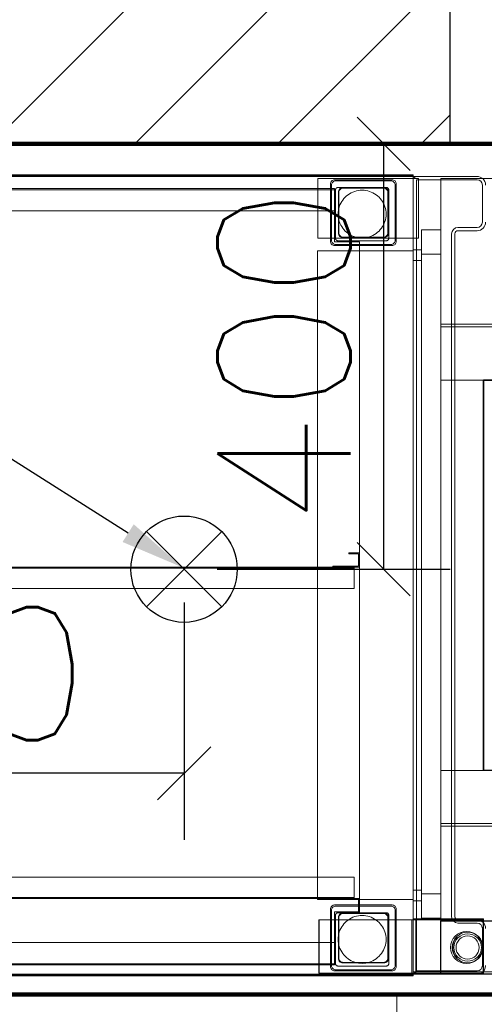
# Model space of a CAD drawing. Header units: millimetres. Extents: x -380244 to 257841, y -4400 to 11650.
# Tile 98 of 140: x 5795 to 6232, y 4421 to 5347. Entities that reach past the tile are written whole.
import ezdxf
from ezdxf import colors
from ezdxf.entities.mleader import LeaderData, LeaderLine
from ezdxf.math import Vec2, Vec3

# ---------------------------------------------------------------- set-up
doc = ezdxf.new("R2010")
doc.units = ezdxf.units.MM
for name, color, linetype in [('Door', 1, 'Continuous'), ('Equip2D', 250, 'Continuous'), ('Equip3D', 7, 'Continuous'), ('EquipAnnot', 5, 'Continuous'), ('Обмер', 6, 'Continuous'), ('Привязки Вент', 102, 'Continuous'), ('Привязки Электр', 1, 'Continuous'), ('Привязки Электр2', 1, 'Continuous'), ('Трапы', 54, 'Continuous')]:
    doc.layers.add(name, color=color, linetype=linetype)
doc.styles.add('GOST прямой', font='isocpeur.ttf', dxfattribs={"height": 2.5})
doc.styles.add('Выноски', font='isocpeur.ttf', dxfattribs={"height": 2.5})
doc.styles.add('Размеры', font='txt.shx', dxfattribs={"height": 2.5})
doc.dimstyles.new('Main', dxfattribs={"dimscale": 0, "dimtxt": 2.5, "dimasz": 1, "dimexe": 1.25, "dimexo": 0.625, "dimtad": 1, "dimdec": 1, "dimrnd": 0.5, "dimtxsty": 'Размеры', "dimblk": 'OBLIQUE', "dimcen": 2.5, "dimadec": 0, "dimazin": 0, "dimtfac": 1, "dimtdec": 1, "dimtmove": 1, "dimatfit": 2, "dimfxl": 1, "dimarcsym": 0})

# ---------------------------------------------------------------- blocks, each defined once
blk = doc.blocks.new('XEVC-0511-EPRM')
at = {"layer": 'Door'}
blk.add_lwpolyline([(0, -733), (50, -733), (50, -1479), (0, -1479)], close=True, dxfattribs=at)
at = {"layer": 'Equip2D', "color": 0, "linetype": 'Continuous', "lineweight": 0}
for p, q in [((-1.5, -707), (-1.5, -52)), ((-1, -707), (-1, -52)), ((-0.5, -52), (-0.5, -707)), ((0, -707), (0, -52)), ((0, -707), (0, -52)), ((750, -707), (750, -52)), ((750, -707), (750, -52)), ((750.5, -52), (750.5, -707)), ((751, -707), (751, -52)), ((751.5, -707), (751.5, -52)), ((0, -67), (0, -707)), ((750, -707), (750, -67)), ((1, -618.35), (1, -617.97)), ((1, -617.97), (51, -617.97)), ((1, -618.35), (1, -620.22)), ((51, -618.35), (1, -618.35)), ((51, -618.36), (1, -618.36)), ((1, -770.82), (1, -620.22)), ((51, -617.97), (51, -618.35)), ((51, -620.22), (51, -618.35)), ((51, -620.22), (51, -770.82)), ((680, -617), (70, -617)), ((70, -707), (70, -617)), ((680, -617), (680, -707)), ((748, -617.24), (692, -617.24)), ((692, -617.3), (692, -617.24)), ((692, -617.3), (692, -619.3)), ((692, -704.37), (692, -619.3)), ((748, -617.24), (748, -617.3)), ((748, -619.3), (748, -617.3)), ((748, -619.3), (748, -704.37)), ((61, -629), (7, -629)), ((743, -629), (689, -629)), ((3, -633), (3, -687)), ((4, -686), (4, -634)), ((8, -630), (60, -630)), ((53.5, -636.5), (14.5, -636.5)), ((15, -637), (53, -637)), ((64, -634), (64, -686)), ((65, -687), (65, -633)), ((685, -633), (685, -687)), ((686, -686), (686, -634)), ((690, -630), (742, -630)), ((735.5, -636.5), (696.5, -636.5)), ((697, -637), (735, -637)), ((746, -634), (746, -686)), ((747, -687), (747, -633)), ((10.5, -640.5), (10.5, -679.5)), ((11, -679), (11, -641)), ((57, -641), (57, -679)), ((57.5, -679.5), (57.5, -640.5)), ((692.5, -640.5), (692.5, -679.5)), ((693, -679), (693, -641)), ((739, -641), (739, -679)), ((739.5, -679.5), (739.5, -640.5)), ((14.5, -683.5), (53.5, -683.5)), ((53, -683), (15, -683)), ((696.5, -683.5), (735.5, -683.5)), ((735, -683), (697, -683)), ((7, -691), (61, -691)), ((60, -690), (8, -690)), ((689, -691), (743, -691)), ((742, -690), (690, -690)), ((-1.5, -707), (0, -707)), ((1, -707), (0, -707)), ((0, -766.96), (0, -707)), ((0, -707), (2, -709)), ((51, -705.5), (1, -705.5)), ((51, -707), (1, -707)), ((51, -709.4), (1, -709.4)), ((2, -718.36), (2, -707)), ((3, -710), (3, -766.96)), ((52, -710), (3, -710)), ((692, -707), (51, -707)), ((52, -707), (52, -718.36)), ((69, -710), (52, -710)), ((69, -707), (69, -714.59)), ((69, -707), (69, -714.59)), ((681, -710), (69, -710)), ((79, -707), (79, -714.59)), ((79, -714.59), (79, -707)), ((671, -714.59), (671, -707)), ((671, -714.59), (671, -707)), ((681, -707), (681, -714.59)), ((681, -714.59), (681, -707)), ((692, -710), (681, -710)), ((692, -704.37), (692, -711.31)), ((748, -707), (692, -707)), ((748, -707), (692, -707)), ((747, -710), (692, -710)), ((692, -711.83), (692, -711.31)), ((692, -711.83), (692, -711.83)), ((748, -711.83), (692, -711.83)), ((747, -711.83), (747, -710)), ((747, -733), (747, -711.83)), ((748, -711.31), (748, -704.37)), ((750, -707), (748, -707)), ((748, -709), (750, -707)), ((748, -711.31), (748, -711.83)), ((748, -711.83), (748, -711.83)), ((750, -707), (750, -766.96)), ((750, -707), (751.5, -707)), ((2, -718.36), (2, -720.37)), ((2, -720.87), (2, -720.37)), ((2, -726.81), (2, -720.87)), ((52, -720.37), (52, -718.36)), ((52, -720.37), (52, -720.87)), ((52, -720.87), (52, -726.81)), ((52.59, -714.59), (52.59, -733)), ((52.59, -714.59), (700, -714.59)), ((69, -714.59), (110.02, -714.59)), ((69, -714.59), (69, -714.59)), ((75.51, -714.59), (75.51, -733)), ((639.98, -714.59), (110.02, -714.59)), ((639.98, -714.59), (681, -714.59)), ((677.05, -733), (677.05, -714.59)), ((681, -714.59), (681, -714.59)), ((700, -733), (700, -714.59)), ((2, -733), (2, -726.81)), ((52, -726.81), (52, -733)), ((2, -733), (51, -733)), ((2, -773), (2, -733)), ((51, -733), (748, -733)), ((52, -733), (52, -771)), ((139, -783), (139, -733)), ((141.5, -783), (141.5, -733)), ((191.5, -783), (191.5, -733)), ((558.5, -733), (558.5, -783)), ((608.5, -783), (608.5, -733)), ((611, -783), (611, -733)), ((747, -766.96), (747, -733)), ((748, -783), (748, -733)), ((47.96, -766.97), (47.96, -749)), ((50.96, -749), (50.96, -766.97)), ((53.96, -743), (696.04, -743)), ((696.04, -746), (53.96, -746)), ((699.04, -766.97), (699.04, -749)), ((702.04, -749), (702.04, -766.97)), ((1, -770.82), (1, -772.72)), ((51, -772.71), (1, -772.71)), ((1, -773), (1, -772.72)), ((51, -772.72), (1, -772.72)), ((51, -773), (1, -773)), ((2, -783), (2, -773)), ((52, -773), (2, -773)), ((8, -771.96), (42.97, -771.96)), ((51, -772.72), (51, -770.82)), ((51, -772.72), (51, -773)), ((52, -773), (52, -771)), ((707.03, -771.96), (742, -771.96))]:
    blk.add_line(p, q, dxfattribs=at)
for centre, radius, start, end in [((25, -757), 15, 90, 270), ((25, -758.07), 14.51, 90, 270), ((25, -758.07), 10.89, 90, 270), ((25, -757), 15, 270, 90), ((25, -758.07), 14.51, 270, 90), ((25, -758.07), 10.89, 270, 90), ((53.96, -749), 6, 90, 180), ((53.96, -749), 3, 90, 180), ((696.04, -749), 6, 0, 90), ((696.04, -749), 3, 0, 90), ((8, -766.96), 8, 180, 208.95502), ((8, -766.96), 5, 180, 270), ((42.97, -766.97), 7.99, 270, 0), ((42.97, -766.97), 4.99, 270, 0), ((707.03, -766.97), 7.99, 180, 270), ((707.03, -766.97), 4.99, 180, 270), ((742, -766.96), 5, 270, 0), ((742, -766.96), 8, 318.59038, 0), ((8, -766.96), 8, 208.95502, 270), ((742, -766.96), 8, 270, 318.59038)]:
    blk.add_arc(centre, radius, start, end, dxfattribs=at)
for points in [[(7, -629), (6.49, -629.01), (5.99, -629.12), (5.02, -629.52), (4.58, -629.82), (3.82, -630.58), (3.52, -631.02), (3.12, -631.99), (3.01, -632.49), (3, -633)], [(65, -633), (64.99, -632.49), (64.88, -631.99), (64.48, -631.02), (64.18, -630.58), (63.42, -629.82), (62.98, -629.52), (62.01, -629.12), (61.51, -629.01), (61, -629)], [(689, -629), (688.49, -629.01), (687.99, -629.12), (687.02, -629.52), (686.58, -629.82), (685.82, -630.58), (685.52, -631.02), (685.12, -631.99), (685.01, -632.49), (685, -633)], [(747, -633), (746.99, -632.49), (746.88, -631.99), (746.48, -631.02), (746.18, -630.58), (745.42, -629.82), (744.98, -629.52), (744.01, -629.12), (743.51, -629.01), (743, -629)], [(4, -634), (4.01, -633.49), (4.12, -632.99), (4.52, -632.02), (4.82, -631.58), (5.58, -630.82), (6.02, -630.52), (6.99, -630.12), (7.49, -630.01), (8, -630)], [(14.5, -636.5), (13.99, -636.51), (13.49, -636.62), (12.52, -637.02), (12.08, -637.32), (11.32, -638.08), (11.02, -638.52), (10.62, -639.49), (10.51, -639.99), (10.5, -640.5)], [(11, -641), (11.01, -640.49), (11.12, -639.99), (11.52, -639.02), (11.82, -638.58), (12.58, -637.82), (13.02, -637.52), (13.99, -637.12), (14.49, -637.01), (15, -637)], [(53, -637), (53.51, -637.01), (54.01, -637.12), (54.98, -637.52), (55.42, -637.82), (56.18, -638.58), (56.48, -639.02), (56.88, -639.99), (56.99, -640.49), (57, -641)], [(57.5, -640.5), (57.49, -639.99), (57.38, -639.49), (56.98, -638.52), (56.68, -638.08), (55.92, -637.32), (55.48, -637.02), (54.51, -636.62), (54.01, -636.51), (53.5, -636.5)], [(60, -630), (60.51, -630.01), (61.01, -630.12), (61.98, -630.52), (62.42, -630.82), (63.18, -631.58), (63.48, -632.02), (63.88, -632.99), (63.99, -633.49), (64, -634)], [(686, -634), (686.01, -633.49), (686.12, -632.99), (686.52, -632.02), (686.82, -631.58), (687.58, -630.82), (688.02, -630.52), (688.99, -630.12), (689.49, -630.01), (690, -630)], [(696.5, -636.5), (695.99, -636.51), (695.49, -636.62), (694.52, -637.02), (694.08, -637.32), (693.32, -638.08), (693.02, -638.52), (692.62, -639.49), (692.51, -639.99), (692.5, -640.5)], [(693, -641), (693.01, -640.49), (693.12, -639.99), (693.52, -639.02), (693.82, -638.58), (694.58, -637.82), (695.02, -637.52), (695.99, -637.12), (696.49, -637.01), (697, -637)], [(735, -637), (735.51, -637.01), (736.01, -637.12), (736.98, -637.52), (737.42, -637.82), (738.18, -638.58), (738.48, -639.02), (738.88, -639.99), (738.99, -640.49), (739, -641)], [(739.5, -640.5), (739.49, -639.99), (739.38, -639.49), (738.98, -638.52), (738.68, -638.08), (737.92, -637.32), (737.48, -637.02), (736.51, -636.62), (736.01, -636.51), (735.5, -636.5)], [(742, -630), (742.51, -630.01), (743.01, -630.12), (743.98, -630.52), (744.42, -630.82), (745.18, -631.58), (745.48, -632.02), (745.88, -632.99), (745.99, -633.49), (746, -634)], [(10.5, -679.5), (10.51, -680.01), (10.62, -680.51), (11.02, -681.48), (11.32, -681.92), (12.08, -682.68), (12.52, -682.98), (13.49, -683.38), (13.99, -683.49), (14.5, -683.5)], [(15, -683), (14.49, -682.99), (13.99, -682.88), (13.02, -682.48), (12.58, -682.18), (11.82, -681.42), (11.52, -680.98), (11.12, -680.01), (11.01, -679.51), (11, -679)], [(57, -679), (56.99, -679.51), (56.88, -680.01), (56.48, -680.98), (56.18, -681.42), (55.42, -682.18), (54.98, -682.48), (54.01, -682.88), (53.51, -682.99), (53, -683)], [(53.5, -683.5), (54.01, -683.49), (54.51, -683.38), (55.48, -682.98), (55.92, -682.68), (56.68, -681.92), (56.98, -681.48), (57.38, -680.51), (57.49, -680.01), (57.5, -679.5)], [(692.5, -679.5), (692.51, -680.01), (692.62, -680.51), (693.02, -681.48), (693.32, -681.92), (694.08, -682.68), (694.52, -682.98), (695.49, -683.38), (695.99, -683.49), (696.5, -683.5)], [(697, -683), (696.49, -682.99), (695.99, -682.88), (695.02, -682.48), (694.58, -682.18), (693.82, -681.42), (693.52, -680.98), (693.12, -680.01), (693.01, -679.51), (693, -679)], [(739, -679), (738.99, -679.51), (738.88, -680.01), (738.48, -680.98), (738.18, -681.42), (737.42, -682.18), (736.98, -682.48), (736.01, -682.88), (735.51, -682.99), (735, -683)], [(735.5, -683.5), (736.01, -683.49), (736.51, -683.38), (737.48, -682.98), (737.92, -682.68), (738.68, -681.92), (738.98, -681.48), (739.38, -680.51), (739.49, -680.01), (739.5, -679.5)], [(3, -687), (3.01, -687.51), (3.12, -688.01), (3.52, -688.98), (3.82, -689.42), (4.58, -690.18), (5.02, -690.48), (5.99, -690.88), (6.49, -690.99), (7, -691)], [(8, -690), (7.49, -689.99), (6.99, -689.88), (6.02, -689.48), (5.58, -689.18), (4.82, -688.42), (4.52, -687.98), (4.12, -687.01), (4.01, -686.51), (4, -686)], [(64, -686), (63.99, -686.51), (63.88, -687.01), (63.48, -687.98), (63.18, -688.42), (62.42, -689.18), (61.98, -689.48), (61.01, -689.88), (60.51, -689.99), (60, -690)], [(61, -691), (61.51, -690.99), (62.01, -690.88), (62.98, -690.48), (63.42, -690.18), (64.18, -689.42), (64.48, -688.98), (64.88, -688.01), (64.99, -687.51), (65, -687)], [(685, -687), (685.01, -687.51), (685.12, -688.01), (685.52, -688.98), (685.82, -689.42), (686.58, -690.18), (687.02, -690.48), (687.99, -690.88), (688.49, -690.99), (689, -691)], [(690, -690), (689.49, -689.99), (688.99, -689.88), (688.02, -689.48), (687.58, -689.18), (686.82, -688.42), (686.52, -687.98), (686.12, -687.01), (686.01, -686.51), (686, -686)], [(746, -686), (745.99, -686.51), (745.88, -687.01), (745.48, -687.98), (745.18, -688.42), (744.42, -689.18), (743.98, -689.48), (743.01, -689.88), (742.51, -689.99), (742, -690)], [(743, -691), (743.51, -690.99), (744.01, -690.88), (744.98, -690.48), (745.42, -690.18), (746.18, -689.42), (746.48, -688.98), (746.88, -688.01), (746.99, -687.51), (747, -687)]]:
    blk.add_open_spline(points, degree=3, knots=[-6.26144, -6.26144, -6.26144, -6.26144, -4.732362, -4.732362, -3.13072, -3.13072, -1.529078, -1.529078, 0, 0, 0, 0], dxfattribs=at)
for points in [[(15.86, -767.21), (13.52, -764.76), (10.62, -758.07), (13.52, -751.38), (15.86, -748.92)], [(15.16, -748.23), (17.68, -745.59), (21.16, -743.91), (25, -744.15)], [(15.86, -748.92), (18.2, -746.47), (21.43, -744.91), (25, -745.14)], [(25, -744.15), (28.84, -743.91), (32.32, -745.59), (34.84, -748.23)], [(25, -745.14), (28.57, -744.91), (31.8, -746.47), (34.14, -748.92)], [(34.14, -748.92), (36.48, -751.38), (39.38, -758.07), (36.48, -764.76), (34.14, -767.21)], [(25, -771.98), (21.16, -772.23), (17.68, -770.55), (15.16, -767.91)], [(25, -771), (21.43, -771.22), (18.2, -769.66), (15.86, -767.21)], [(34.14, -767.21), (31.8, -769.66), (28.57, -771.22), (25, -771)], [(34.84, -767.91), (32.32, -770.55), (28.84, -772.23), (25, -771.98)]]:
    blk.add_open_spline(points, degree=3, dxfattribs=at)
at = {"layer": 'Equip3D', "color": 4}
for p, q in [((191.5, -773, 1386), (558.5, -773, 1386)), ((191.5, -781, 1386), (191.5, -773, 1386)), ((191.5, -773, 1090), (191.5, -773, 1386)), ((191.5, -781, 1090), (191.5, -773, 1090)), ((558.5, -773, 1090), (191.5, -773, 1090)), ((558.5, -773, 1386), (558.5, -781, 1386)), ((558.5, -781, 1090), (558.5, -773, 1090)), ((558.5, -773, 1386), (558.5, -773, 1090))]:
    blk.add_line(p, q, dxfattribs=at)
at = {"layer": 'EquipAnnot', "style": 'GOST прямой', "flags": 1}
for tag, p in [('НАИМЕНОВАНИЕ', (0, 0)), ('ОПИСАНИЕ', (0, -237.5)), ('РАЗМЕРЫ', (0, -475)), ('МОЩНОСТЬ', (0, -712.5)), ('НАПРЯЖЕНИЕ', (0, -950)), ('ВЕС', (0, -1187.5))]:
    blk.add_attdef(tag, p, '', height=125, dxfattribs=at)
at = {"layer": 'EquipAnnot', "style": 'GOST прямой'}
blk.add_attdef('НОМЕР', (305.11, -1134.3), '', height=125, dxfattribs=at)
blk = doc.blocks.new('A$C44dd5e78')
at = {"color": 0, "linetype": 'Continuous', "lineweight": 0}
for p, q in [((-55.15, -363.93), (-55.15, 117.07)), ((-36.15, -363.93), (-36.15, 117.07)), ((235.35, -363.93), (235.35, 117.07)), ((254.35, -363.93), (254.35, 117.07)), ((255.35, 117.07), (255.35, -363.93)), ((-118.65, 98.57), (-118.65, -345.43)), ((-117.65, 98.57), (-117.65, -345.43)), ((-97.65, -345.43), (-97.65, 98.57)), ((-56.15, 97.07), (-56.15, -343.93)), ((590.35, 98.57), (590.35, -345.43)), ((610.35, -345.43), (610.35, 98.57)), ((611.35, -345.43), (611.35, 98.57)), ((-119.65, -348.43), (-119.65, -394.43)), ((-118.65, -345.43), (-68.65, -345.43)), ((-117.65, -345.43), (-117.65, -346.43)), ((-71.65, -346.43), (-117.65, -346.43)), ((-97.65, -346.43), (-97.65, -345.43)), ((-69.65, -394.43), (-69.65, -348.43)), ((-68.65, -345.43), (-68.65, -368.93)), ((-57.15, -343.93), (-57.15, -367.93)), ((-56.15, -343.93), (-57.15, -343.93)), ((-56.15, -368.93), (-56.15, -343.93)), ((255.35, -343.93), (255.35, -368.93)), ((256.35, -343.93), (255.35, -343.93)), ((256.35, -367.93), (256.35, -343.93)), ((561.35, -345.43), (611.35, -345.43)), ((561.35, -368.93), (561.35, -345.43)), ((562.35, -348.43), (562.35, -394.43)), ((610.35, -346.43), (564.35, -346.43)), ((590.35, -345.43), (590.35, -346.43)), ((610.35, -346.43), (610.35, -345.43)), ((612.35, -394.43), (612.35, -348.43)), ((-69.65, -358.93), (-69.65, -368.93)), ((-68.65, -358.93), (-69.65, -358.93)), ((267.85, -358.93), (267.85, -367.93)), ((268.85, -358.93), (267.85, -358.93)), ((268.85, -368.93), (268.85, -358.93)), ((-69.65, -368.93), (-68.65, -368.93)), ((-57.15, -367.93), (-68.65, -367.93)), ((-68.65, -368.93), (561.35, -368.93)), ((-55.15, -363.93), (-56.15, -363.93)), ((-36.15, -363.93), (-55.15, -363.93)), ((254.35, -363.93), (235.35, -363.93)), ((255.35, -363.93), (254.35, -363.93)), ((267.85, -367.93), (256.35, -367.93)), ((-117.65, -396.43), (-71.65, -396.43)), ((564.35, -396.43), (610.35, -396.43))]:
    blk.add_line(p, q, dxfattribs=at)
for points in [[(-117.65, -346.43), (-117.82, -346.44), (-118.16, -346.5), (-118.64, -346.71), (-119.05, -347.03), (-119.37, -347.44), (-119.58, -347.92), (-119.64, -348.26), (-119.65, -348.43)], [(-117.65, -346.43), (-117.82, -346.44), (-118.16, -346.5), (-118.64, -346.71), (-119.05, -347.03), (-119.37, -347.44), (-119.58, -347.92), (-119.64, -348.26), (-119.65, -348.43)], [(-94.65, -393.93), (-99.48, -394.1), (-108.71, -390.79), (-117.51, -378.88), (-117.51, -363.98), (-108.71, -352.07), (-99.48, -348.77), (-94.65, -348.93)], [(-94.65, -348.93), (-89.81, -348.77), (-80.58, -352.07), (-71.78, -363.98), (-71.78, -378.88), (-80.58, -390.79), (-89.81, -394.1), (-94.65, -393.93)], [(-69.65, -348.43), (-69.65, -348.26), (-69.71, -347.92), (-69.92, -347.44), (-70.24, -347.03), (-70.65, -346.71), (-71.13, -346.5), (-71.47, -346.44), (-71.65, -346.43)], [(-69.65, -348.43), (-69.65, -348.26), (-69.71, -347.92), (-69.92, -347.44), (-70.24, -347.03), (-70.65, -346.71), (-71.13, -346.5), (-71.47, -346.44), (-71.65, -346.43)], [(564.35, -346.43), (564.18, -346.44), (563.84, -346.5), (563.36, -346.71), (562.95, -347.03), (562.63, -347.44), (562.42, -347.92), (562.36, -348.26), (562.35, -348.43)], [(564.35, -346.43), (564.18, -346.44), (563.84, -346.5), (563.36, -346.71), (562.95, -347.03), (562.63, -347.44), (562.42, -347.92), (562.36, -348.26), (562.35, -348.43)], [(587.35, -393.93), (582.52, -394.1), (573.29, -390.79), (564.49, -378.88), (564.49, -363.98), (573.29, -352.07), (582.52, -348.77), (587.35, -348.93)], [(587.35, -348.93), (592.19, -348.77), (601.42, -352.07), (610.22, -363.98), (610.22, -378.88), (601.42, -390.79), (592.19, -394.1), (587.35, -393.93)], [(612.35, -348.43), (612.35, -348.26), (612.29, -347.92), (612.08, -347.44), (611.76, -347.03), (611.35, -346.71), (610.87, -346.5), (610.53, -346.44), (610.35, -346.43)], [(612.35, -348.43), (612.35, -348.26), (612.29, -347.92), (612.08, -347.44), (611.76, -347.03), (611.35, -346.71), (610.87, -346.5), (610.53, -346.44), (610.35, -346.43)], [(-119.65, -394.43), (-119.64, -394.6), (-119.58, -394.95), (-119.37, -395.42), (-119.05, -395.83), (-118.64, -396.15), (-118.16, -396.36), (-117.82, -396.42), (-117.65, -396.43)], [(-119.65, -394.43), (-119.64, -394.6), (-119.58, -394.95), (-119.37, -395.42), (-119.05, -395.83), (-118.64, -396.15), (-118.16, -396.36), (-117.82, -396.42), (-117.65, -396.43)], [(-71.65, -396.43), (-71.47, -396.42), (-71.13, -396.36), (-70.65, -396.15), (-70.24, -395.83), (-69.92, -395.42), (-69.71, -394.95), (-69.65, -394.6), (-69.65, -394.43)], [(-71.65, -396.43), (-71.47, -396.42), (-71.13, -396.36), (-70.65, -396.15), (-70.24, -395.83), (-69.92, -395.42), (-69.71, -394.95), (-69.65, -394.6), (-69.65, -394.43)], [(562.35, -394.43), (562.36, -394.6), (562.42, -394.95), (562.63, -395.42), (562.95, -395.83), (563.36, -396.15), (563.84, -396.36), (564.18, -396.42), (564.35, -396.43)], [(562.35, -394.43), (562.36, -394.6), (562.42, -394.95), (562.63, -395.42), (562.95, -395.83), (563.36, -396.15), (563.84, -396.36), (564.18, -396.42), (564.35, -396.43)], [(610.35, -396.43), (610.53, -396.42), (610.87, -396.36), (611.35, -396.15), (611.76, -395.83), (612.08, -395.42), (612.29, -394.95), (612.35, -394.6), (612.35, -394.43)], [(610.35, -396.43), (610.53, -396.42), (610.87, -396.36), (611.35, -396.15), (611.76, -395.83), (612.08, -395.42), (612.29, -394.95), (612.35, -394.6), (612.35, -394.43)]]:
    blk.add_open_spline(points, degree=3, dxfattribs=at)
blk = doc.blocks.new('XWVRC-0711-H подставка')
at = {"layer": 'Equip2D'}
blk.add_blockref('A$C44dd5e78', (119.65, -149.57), dxfattribs=at)
at = {"layer": 'EquipAnnot', "style": 'GOST прямой', "flags": 1}
for tag, p in [('НАИМЕНОВАНИЕ', (25, 0, 752)), ('ОПИСАНИЕ', (25, -237.5, 752)), ('РАЗМЕРЫ', (25, -475, 752)), ('ВЕС', (25, -712.5, 752))]:
    blk.add_attdef(tag, p, '', height=125, dxfattribs=at)
at = {"layer": 'EquipAnnot', "style": 'GOST прямой'}
blk.add_attdef('НОМЕР', (181.68, -774.8), '', height=125, dxfattribs=at)
blk = doc.blocks.new('Зонт 08х10')
at = {"layer": 'Equip2D', "color": 3, "lineweight": 100}
blk.add_lwpolyline([(0, 0), (800, 0), (800, -1000), (0, -1000)], close=True, dxfattribs=at)
at = {"layer": 'EquipAnnot', "style": 'GOST прямой', "flags": 1}
for tag, p in [('НАИМЕНОВАНИЕ', (0, 0)), ('ОПИСАНИЕ', (0, -201.57)), ('РАЗМЕРЫ', (0, -439.07)), ('ВЕС', (0, -676.57)), ('МОЩНОСТЬ', (0, -914.07)), ('НАПРЯЖЕНИЕ', (0, -1151.57))]:
    blk.add_attdef(tag, p, '', height=125, dxfattribs=at)
at = {"layer": 'EquipAnnot', "style": 'GOST прямой'}
blk.add_attdef('НОМЕР', (425.96, -1453.7), '', height=125, dxfattribs=at)
blk = doc.blocks.new('A$C63251f99')
at = {"color": 0, "linetype": 'Continuous', "lineweight": 0}
for p in [(700, -5), (0, -700)]:
    blk.add_line(p, (700, -700), dxfattribs=at)
blk = doc.blocks.new('НСО1М-7_7Б')
at = {"layer": 'Equip2D'}
blk.add_blockref('A$C63251f99', (0, 0), dxfattribs=at)
at = {"layer": 'EquipAnnot', "style": 'GOST прямой', "flags": 1}
for tag, p in [('НАИМЕНОВАНИЕ', (0, 0)), ('РАЗМЕРЫ', (0, 0)), ('ОПИСАНИЕ', (0, -4.75)), ('ВЕС', (0, -4.75))]:
    blk.add_attdef(tag, p, '', height=2.5, dxfattribs=at)
at = {"layer": 'EquipAnnot', "style": 'GOST прямой'}
blk.add_attdef('НОМЕР', (339.66, -775.14), '', height=2.5, dxfattribs=at)
blk = doc.blocks.new('Кабель')
for points in [[(-35.36, 35.36), (35.36, -35.36)], [(-35.36, -35.36), (35.36, 35.36)]]:
    blk.add_lwpolyline(points)
blk.add_circle((0, 0), 50)
blk = doc.blocks.new('_Oblique')
at = {"color": 0, "linetype": 'ByBlock', "lineweight": -2}
blk.add_line((-0.5, -0.5), (0.5, 0.5), dxfattribs=at)
blk = doc.blocks.new('*D349')
at = {"layer": 'Defpoints', "color": 0, "transparency": 16777216}
for p in [(5450, 4830), (5950, 4830), (5450, 4638.09)]:
    blk.add_point(p, dxfattribs=at)
at = {"layer": 'Привязки Электр2', "color": 0, "lineweight": -2, "transparency": 16777216}
for p, q in [((5450, 4798.75), (5450, 4575.59)), ((5950, 4798.75), (5950, 4575.59)), ((5950, 4638.09), (5450, 4638.09))]:
    blk.add_line(p, q, dxfattribs=at)
at = {"layer": 'Привязки Электр2', "color": 0, "lineweight": -2, "transparency": 16777216, "xscale": 50, "yscale": 50, "zscale": 50, "rotation": 180}
blk.add_blockref('_Oblique', (5450, 4638.09), dxfattribs=at)
at = {"layer": 'Привязки Электр2', "color": 0, "lineweight": -2, "transparency": 16777216, "xscale": 50, "yscale": 50, "zscale": 50}
blk.add_blockref('_Oblique', (5950, 4638.09), dxfattribs=at)
at = {"layer": 'Привязки Электр2', "color": 0, "transparency": 16777216, "insert": (5700, 4731.84), "char_height": 125, "attachment_point": 5, "style": 'Размеры'}
blk.add_mtext('500', dxfattribs=at)
blk = doc.blocks.new('*D350')
at = {"layer": 'Defpoints', "color": 0, "transparency": 16777216}
for p in [(5950, 5230), (6137.75, 5230), (5950, 4830)]:
    blk.add_point(p, dxfattribs=at)
at = {"layer": 'Привязки Электр2', "color": 0, "lineweight": -2, "transparency": 16777216}
for p, q in [((5981.25, 5230), (6200.25, 5230)), ((6137.75, 4830), (6137.75, 5230)), ((5981.25, 4830), (6200.25, 4830))]:
    blk.add_line(p, q, dxfattribs=at)
at = {"layer": 'Привязки Электр2', "color": 0, "lineweight": -2, "transparency": 16777216, "xscale": 50, "yscale": 50, "zscale": 50}
for p, rotation in [((6137.75, 5230), 90), ((6137.75, 4830), 270)]:
    blk.add_blockref('_Oblique', p, dxfattribs=dict(at, rotation=rotation))
at = {"layer": 'Привязки Электр2', "color": 0, "transparency": 16777216, "insert": (6044, 5030), "char_height": 125, "attachment_point": 5, "rotation": 90, "style": 'Размеры'}
blk.add_mtext('400', dxfattribs=at)
blk = doc.blocks.new('*D386')
at = {"layer": 'Defpoints', "color": 0, "transparency": 16777216}
for p in [(6200, 5230), (6796.52, 5230), (6512, 3680)]:
    blk.add_point(p, dxfattribs=at)
at = {"layer": 'Трапы', "color": 0, "lineweight": -2, "transparency": 16777216}
for p, q in [((6231.25, 5230), (6859.02, 5230)), ((6796.52, 3680), (6796.52, 5230)), ((6543.25, 3680), (6859.02, 3680))]:
    blk.add_line(p, q, dxfattribs=at)
at = {"layer": 'Трапы', "color": 0, "lineweight": -2, "transparency": 16777216, "xscale": 50, "yscale": 50, "zscale": 50}
for p, rotation in [((6796.52, 5230), 90), ((6796.52, 3680), 270)]:
    blk.add_blockref('_Oblique', p, dxfattribs=dict(at, rotation=rotation))
at = {"layer": 'Трапы', "color": 0, "transparency": 16777216, "insert": (6702.77, 4455), "char_height": 125, "attachment_point": 5, "rotation": 90, "style": 'Размеры'}
blk.add_mtext('1550', dxfattribs=at)
blk = doc.blocks.new('*D409')
at = {"layer": 'Defpoints', "color": 0, "transparency": 16777216}
for p in [(6450, 4430), (6050, 4380), (6836.03, 4380)]:
    blk.add_point(p, dxfattribs=at)
at = {"layer": 'Привязки Вент', "color": 0, "lineweight": -2, "transparency": 16777216}
for p, q in [((7132.91, 4494.06), (7132.91, 4744.06)), ((6836.03, 4405), (7132.91, 4494.06)), ((6836.03, 4430), (6836.03, 4480)), ((6481.25, 4430), (6898.53, 4430)), ((6836.03, 4430), (6836.03, 4380)), ((6836.03, 4430), (6836.03, 4380)), ((6081.25, 4380), (6898.53, 4380)), ((6836.03, 4380), (6836.03, 4330))]:
    blk.add_line(p, q, dxfattribs=at)
at = {"layer": 'Привязки Вент', "color": 0, "lineweight": -2, "transparency": 16777216, "xscale": 50, "yscale": 50, "zscale": 50}
for p, rotation in [((6836.03, 4430), 270), ((6836.03, 4380), 90)]:
    blk.add_blockref('_Oblique', p, dxfattribs=dict(at, rotation=rotation))
at = {"layer": 'Привязки Вент', "color": 0, "transparency": 16777216, "insert": (7039.16, 4619.06), "char_height": 125, "attachment_point": 5, "rotation": 90, "style": 'Размеры'}
blk.add_mtext('50', dxfattribs=at)
blk = doc.blocks.new('*D465')
at = {"layer": 'Defpoints', "color": 0, "transparency": 16777216}
for p in [(6200, 5647.88), (6200, 5380), (5450, 5230)]:
    blk.add_point(p, dxfattribs=at)
at = {"layer": 'Обмер', "color": 0, "lineweight": -2, "transparency": 16777216}
for p, q in [((5450, 5261.25), (5450, 5710.38)), ((6200, 5411.25), (6200, 5710.38)), ((5450, 5647.88), (6200, 5647.88))]:
    blk.add_line(p, q, dxfattribs=at)
at = {"layer": 'Обмер', "color": 0, "lineweight": -2, "transparency": 16777216, "xscale": 50, "yscale": 50, "zscale": 50, "rotation": 180}
blk.add_blockref('_Oblique', (5450, 5647.88), dxfattribs=at)
at = {"layer": 'Обмер', "color": 0, "lineweight": -2, "transparency": 16777216, "xscale": 50, "yscale": 50, "zscale": 50}
blk.add_blockref('_Oblique', (6200, 5647.88), dxfattribs=at)
at = {"layer": 'Обмер', "color": 0, "transparency": 16777216, "insert": (5825, 5741.63), "char_height": 125, "attachment_point": 5, "style": 'Размеры'}
blk.add_mtext('750', dxfattribs=at)

msp = doc.modelspace()

# ---------------------------------------------------------------- hatches: boundary and pattern name
h = msp.add_hatch()
h.set_pattern_fill('ANSI31', color=256, scale=30)
h.paths.add_polyline_path([(5300, 5380), (6200, 5380), (6200, 5230), (5300, 5230)])
h.paths.add_polyline_path([(7300, 5380), (13000, 5380), (13000, 5230), (7300, 5230)])

# ---------------------------------------------------------------- linework, layer by layer
msp.add_lwpolyline([(5300, 5380), (6200, 5380), (6200, 5230), (5300, 5230)], close=True)

# ---------------------------------------------------------------- block references
at = {"rotation": 90}
for name, p in [('Зонт 08х10', (5450, 4430)), ('XEVC-0511-EPRM', (5458.6, 4449.28, -100)), ('XWVRC-0711-H подставка', (5596.44, 4456.89)), ('НСО1М-7_7Б', (5450, 3730))]:
    msp.add_blockref(name, p, dxfattribs=at)

# ---------------------------------------------------------------- leaders
at = {"layer": 'Привязки Электр'}
ml = msp.add_multileader_mtext('Standard', dxfattribs=at)
ml.set_content('{\\C256;Э1Ф 220 0,35кВт розетка h=2200, поз.1}', color=256, style='Выноски')
ml.set_leader_properties()
ml.build(insert=Vec2(0, 0))
ml.multileader.update_dxf_attribs({"text_left_attachment_type": 6, "text_right_attachment_type": 6, "arrow_head_size": 60, "scale": 50})
ctx = ml.context
ctx.base_point, ctx.scale, ctx.char_height, ctx.arrow_head_size, ctx.landing_gap_size, ctx.plane_origin = Vec3(-1077.42, 4942.64), 50, 125, 60, 100, Vec3(7850, 1730)
ctx.left_attachment, ctx.right_attachment, ctx.text_align_type = 6, 6, 2
notes = []
notes.append((ctx, [(0, (1, 1, 0), (2597.58, 4942.64), (-1, 0), 400, [(0, [(7850, 1730)], 0, [])])]))
ctx.mtext.insert, ctx.mtext.alignment, ctx.mtext.flow_direction = Vec3(2097.58, 5105.14), 3, 5
for ctx, leaders in notes:
    for number, flags, end, landing, length, lines in leaders:
        leader = LeaderData()
        leader.index, (leader.has_last_leader_line, leader.has_dogleg_vector, leader.attachment_direction) = number, flags
        leader.last_leader_point, leader.dogleg_vector, leader.dogleg_length = Vec3(end), Vec3(landing), length
        for number, points, colour, breaks in lines:
            line = LeaderLine()
            line.index, line.vertices, line.color, line.breaks = number, Vec3.list(points), colors.encode_raw_color(colour), breaks
            leader.lines.append(line)
        ctx.leaders.append(leader)

# ---------------------------------------------------------------- next in the draw order: leaders
ml = msp.add_multileader_mtext('Standard', dxfattribs=at)
ml.set_content('Э3Ф 380 6,1кВт розетка h=1200, поз.22\\PЭ1Ф 220 0,3кВт розетка h=1200, поз.27.1', color=256, style='Выноски')
ml.set_leader_properties()
ml.build(insert=Vec2(0, 0))
ml.multileader.update_dxf_attribs({"text_left_attachment_type": 6, "text_right_attachment_type": 6, "arrow_head_size": 60, "scale": 50})
ctx = ml.context
ctx.base_point, ctx.scale, ctx.char_height, ctx.arrow_head_size, ctx.landing_gap_size, ctx.plane_origin = Vec3(-1177.42, 6753.64), 50, 125, 60, 100, Vec3(7925, 5230)
ctx.left_attachment, ctx.right_attachment, ctx.text_align_type = 6, 6, 2
notes = []
notes.append((ctx, [(0, (1, 1, 0), (2597.58, 6753.64), (-1, 0), 400, [(0, [(7860, 5230)], 0, [])])]))
ctx.mtext.insert, ctx.mtext.alignment, ctx.mtext.flow_direction = Vec3(2097.58, 6916.14), 3, 5
ctx.mtext.has_bg_fill, ctx.mtext.bg_color, ctx.mtext.bg_scale_factor, ctx.mtext.bg_transparency, ctx.mtext.use_window_bg_color = 1, -1027028792, 1.5, 0, 1
for ctx, leaders in notes:
    for number, flags, end, landing, length, lines in leaders:
        leader = LeaderData()
        leader.index, (leader.has_last_leader_line, leader.has_dogleg_vector, leader.attachment_direction) = number, flags
        leader.last_leader_point, leader.dogleg_vector, leader.dogleg_length = Vec3(end), Vec3(landing), length
        for number, points, colour, breaks in lines:
            line = LeaderLine()
            line.index, line.vertices, line.color, line.breaks = number, Vec3.list(points), colors.encode_raw_color(colour), breaks
            leader.lines.append(line)
        ctx.leaders.append(leader)

# ---------------------------------------------------------------- next in the draw order: block references
at = {"layer": 'Привязки Электр2'}
msp.add_blockref('Кабель', (5950, 4830), dxfattribs=at)

# ---------------------------------------------------------------- next in the draw order: dimensions: what is measured, and where the dimension line sits
at = {"layer": 'Привязки Вент'}
dim = msp.add_linear_dim(base=(6836.03, 4380), p1=(6450, 4430), p2=(6050, 4380), angle=90, dimstyle='Main', dxfattribs=at)
dim.commit()
dim.dimension.update_dxf_attribs({"geometry": '*D409', "text_midpoint": (7039.16, 4525.31)})
at = {"layer": 'Трапы'}
dim = msp.add_linear_dim(base=(6796.52, 5230), p1=(6512, 3680), p2=(6200, 5230), angle=90, dimstyle='Main', dxfattribs=at)
dim.commit()
dim.dimension.update_dxf_attribs({"geometry": '*D386', "text_midpoint": (6702.77, 4455)})

# ---------------------------------------------------------------- next in the draw order: leaders
at = {"layer": 'Привязки Электр'}
ml = msp.add_multileader_mtext('Standard', dxfattribs=at)
ml.set_content('Э1Ф 220 2,5кВт розетка h=1400, поз.31\\PЭ1Ф 220 1,5кВт розетка h=1400, поз.32', color=256, style='Выноски')
ml.set_leader_properties()
ml.build(insert=Vec2(0, 0))
ml.multileader.update_dxf_attribs({"text_left_attachment_type": 6, "text_right_attachment_type": 6, "arrow_head_size": 60, "scale": 50})
ctx = ml.context
ctx.base_point, ctx.scale, ctx.char_height, ctx.arrow_head_size, ctx.landing_gap_size, ctx.plane_origin = Vec3(-1064.92, 4515.33), 50, 125, 60, 100, Vec3(7500, 1580)
ctx.left_attachment, ctx.right_attachment, ctx.text_align_type = 6, 6, 2
notes = []
notes.append((ctx, [(0, (1, 1, 0), (2597.58, 4515.33), (-1, 0), 400, [(0, [(7500, 1580)], 0, [])])]))
ctx.mtext.insert, ctx.mtext.width, ctx.mtext.alignment, ctx.mtext.flow_direction = Vec3(2097.58, 4677.83), 4126.6169, 3, 5
for ctx, leaders in notes:
    for number, flags, end, landing, length, lines in leaders:
        leader = LeaderData()
        leader.index, (leader.has_last_leader_line, leader.has_dogleg_vector, leader.attachment_direction) = number, flags
        leader.last_leader_point, leader.dogleg_vector, leader.dogleg_length = Vec3(end), Vec3(landing), length
        for number, points, colour, breaks in lines:
            line = LeaderLine()
            line.index, line.vertices, line.color, line.breaks = number, Vec3.list(points), colors.encode_raw_color(colour), breaks
            leader.lines.append(line)
        ctx.leaders.append(leader)

# ---------------------------------------------------------------- next in the draw order: leaders
at = {"layer": 'Привязки Электр2'}
ml = msp.add_multileader_mtext('Standard', dxfattribs=at)
ml.set_content('Э1Ф 220 0,2кВт кабель из потолка L=2000 \\P(включение подсветки на корпусе зонта). поз.12.2', color=256, style='Выноски')
ml.set_leader_properties()
ml.build(insert=Vec2(0, 0))
ml.multileader.update_dxf_attribs({"text_left_attachment_type": 6, "text_right_attachment_type": 6, "arrow_head_size": 60, "scale": 50})
ctx = ml.context
ctx.base_point, ctx.scale, ctx.char_height, ctx.arrow_head_size, ctx.landing_gap_size, ctx.plane_origin = Vec3(-1921.17, 6948.52), 50, 125, 60, 100, Vec3(5948.11, 4831.89)
ctx.left_attachment, ctx.right_attachment, ctx.text_align_type = 6, 6, 2
notes = []
notes.append((ctx, [(0, (1, 1, 0), (2597.58, 6948.52), (-1, 0), 400, [(0, [(5948.11, 4831.89)], 0, [])])]))
ctx.mtext.insert, ctx.mtext.alignment, ctx.mtext.flow_direction = Vec3(2097.58, 7111.02), 3, 5
ctx.mtext.has_bg_fill, ctx.mtext.bg_color, ctx.mtext.bg_scale_factor, ctx.mtext.bg_transparency, ctx.mtext.use_window_bg_color = 1, -1027028792, 1.5, 0, 1
for ctx, leaders in notes:
    for number, flags, end, landing, length, lines in leaders:
        leader = LeaderData()
        leader.index, (leader.has_last_leader_line, leader.has_dogleg_vector, leader.attachment_direction) = number, flags
        leader.last_leader_point, leader.dogleg_vector, leader.dogleg_length = Vec3(end), Vec3(landing), length
        for number, points, colour, breaks in lines:
            line = LeaderLine()
            line.index, line.vertices, line.color, line.breaks = number, Vec3.list(points), colors.encode_raw_color(colour), breaks
            leader.lines.append(line)
        ctx.leaders.append(leader)

# ---------------------------------------------------------------- next in the draw order: linework, layer by layer
at = {"layer": 'Обмер'}
msp.add_lwpolyline([(12850, 5230), (5450, 5230), (5450, 1730), (12850, 1730)], close=True, dxfattribs=at)

# ---------------------------------------------------------------- next in the draw order: dimensions: what is measured, and where the dimension line sits
dim = msp.add_linear_dim(base=(6200, 5647.88), p1=(5450, 5230), p2=(6200, 5380), dimstyle='Main', dxfattribs=at)
dim.commit()
dim.dimension.update_dxf_attribs({"geometry": '*D465', "text_midpoint": (5825, 5741.63)})
at = {"layer": 'Привязки Электр2'}
dim = msp.add_linear_dim(base=(6137.75, 5230), p1=(5950, 4830), p2=(5950, 5230), angle=90, dimstyle='Main', dxfattribs=at)
dim.commit()
dim.dimension.update_dxf_attribs({"geometry": '*D350', "text_midpoint": (6044, 5030)})
dim = msp.add_linear_dim(base=(5450, 4638.09), p1=(5950, 4830), p2=(5450, 4830), dimstyle='Main', dxfattribs=at)
dim.commit()
dim.dimension.update_dxf_attribs({"geometry": '*D349', "text_midpoint": (5700, 4731.84)})

# ---------------------------------------------------------------- next in the draw order: leaders
at = {"layer": 'Привязки Электр2', "color": 6}
ml = msp.add_multileader_mtext('Standard', dxfattribs=at)
ml.set_content('2х Э1Ф 220 1кВт розетка h=1200, Резерв', color=6, style='Выноски')
ml.set_leader_properties(color=6)
ml.build(insert=Vec2(0, 0))
ml.multileader.update_dxf_attribs({"text_left_attachment_type": 6, "text_right_attachment_type": 6, "arrow_head_size": 60, "scale": 50})
ctx = ml.context
ctx.base_point, ctx.scale, ctx.char_height, ctx.arrow_head_size, ctx.landing_gap_size, ctx.plane_origin = Vec3(-1233.67, 7212.24), 50, 125, 60, 100, Vec3(7672.5, 5230)
ctx.left_attachment, ctx.right_attachment, ctx.text_align_type = 6, 6, 2
notes = []
notes.append((ctx, [(0, (1, 1, 0), (2597.58, 7212.24), (-1, 0), 400, [(0, [(7672.5, 5230)], 0, [])])]))
ctx.mtext.insert, ctx.mtext.width, ctx.mtext.alignment, ctx.mtext.flow_direction = Vec3(2097.58, 7374.74), 3347.8563, 3, 5
for ctx, leaders in notes:
    for number, flags, end, landing, length, lines in leaders:
        leader = LeaderData()
        leader.index, (leader.has_last_leader_line, leader.has_dogleg_vector, leader.attachment_direction) = number, flags
        leader.last_leader_point, leader.dogleg_vector, leader.dogleg_length = Vec3(end), Vec3(landing), length
        for number, points, colour, breaks in lines:
            line = LeaderLine()
            line.index, line.vertices, line.color, line.breaks = number, Vec3.list(points), colors.encode_raw_color(colour), breaks
            leader.lines.append(line)
        ctx.leaders.append(leader)

doc.saveas('drawing.dxf')
